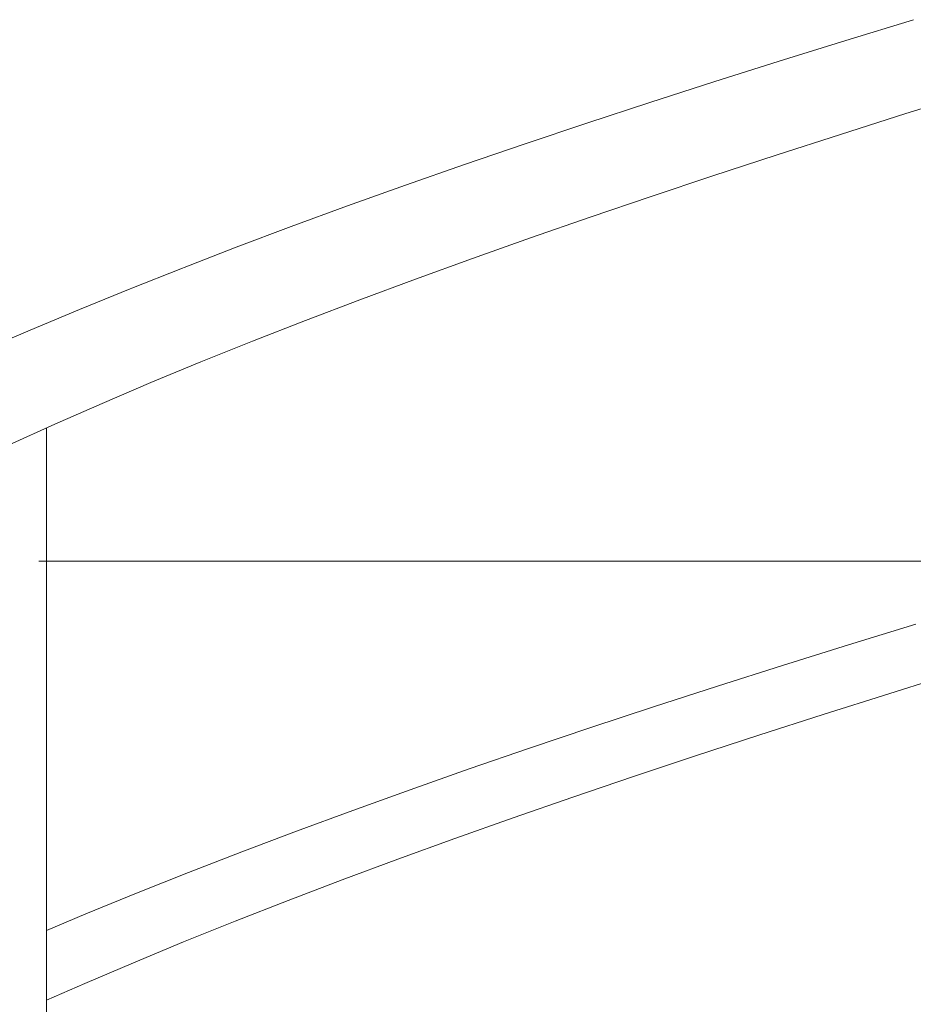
# Model space of a CAD drawing. Header units: centimetres. Extents: x 13236 to 130629, y -361 to 3059.
# Tile 52 of 71: x 76896 to 76932, y 789 to 828. Entities that reach past the tile are written whole.
import ezdxf

# ---------------------------------------------------------------- set-up
doc = ezdxf.new("R2010")
doc.units = ezdxf.units.CM
doc.header["$MEASUREMENT"] = 0
doc.linetypes.add('Wipeout_Contour', pattern=[100, 0, -100])
doc.layers.add('0_Nr_pióra__103', color=7, linetype='Continuous', lineweight=5)
doc.layers.add('inw_schody zewnętrzne_Nr_pióra__103', color=7, linetype='Continuous', lineweight=5)

msp = doc.modelspace()

# ---------------------------------------------------------------- linework, layer by layer
at = {"layer": '0_Nr_pióra__103', "linetype": 'Continuous'}
for p, q in [((76903.019, 791.164), (76905.068, 791.987)), ((76901.028, 790.341), (76903.019, 791.164)), ((76899.095, 789.519), (76901.028, 790.341)), ((76897.56, 788.845), (76899.095, 789.519))]:
    msp.add_line(p, q, dxfattribs=at)
at = {"layer": 'inw_schody zewnętrzne_Nr_pióra__103', "linetype": 'Continuous'}
for p, q in [((76910.705, 806.309), (76897.267, 806.309)), ((76924.622, 806.309), (76910.705, 806.309)), ((76936.422, 806.309), (76924.622, 806.309))]:
    msp.add_line(p, q, dxfattribs=at)

# ---------------------------------------------------------------- wipeouts: each hides what was drawn before it
at = {"linetype": 'Wipeout_Contour', "ltscale": 230704.31927}
msp.add_wipeout([(76895.011, 814.667), (76899.365, 815.489), (76896.912, 815.489)], dxfattribs=at)
at = {"linetype": 'Wipeout_Contour', "ltscale": 230702.874407}
msp.add_wipeout([(76895.697, 813.844), (76896.086, 810.932), (76897.903, 811.755)], dxfattribs=at)
at = {"linetype": 'Wipeout_Contour', "ltscale": 230714.899918}
msp.add_wipeout([(76902.726, 793.105), (76899.133, 792.283), (76900.743, 792.283)], dxfattribs=at)

# ---------------------------------------------------------------- next in the draw order: linework, layer by layer
at = {"layer": '0_Nr_pióra__103', "linetype": 'Continuous'}
for p, q in [((76896.086, 810.932), (76897.903, 811.755)), ((76897.56, 758.006), (76897.56, 811.599))]:
    msp.add_line(p, q, dxfattribs=at)

# ---------------------------------------------------------------- next in the draw order: wipeouts: each hides what was drawn before it
at = {"linetype": 'Wipeout_Contour', "ltscale": 230710.479063}
msp.add_wipeout([(76901.288, 816.312), (76896.912, 815.489), (76899.365, 815.489)], dxfattribs=at)
at = {"linetype": 'Wipeout_Contour', "ltscale": 230715.206631}
msp.add_wipeout([(76901.142, 793.105), (76899.133, 792.283), (76902.726, 793.105)], dxfattribs=at)

# ---------------------------------------------------------------- next in the draw order: linework, layer by layer
at = {"layer": '0_Nr_pióra__103', "linetype": 'Continuous'}
msp.add_line((76897.56, 791.62), (76899.133, 792.283), dxfattribs=at)

# ---------------------------------------------------------------- next in the draw order: wipeouts: each hides what was drawn before it
at = {"linetype": 'Wipeout_Contour', "ltscale": 230710.118304}
msp.add_wipeout([(76898.873, 816.312), (76896.912, 815.489), (76901.288, 816.312)], dxfattribs=at)
at = {"linetype": 'Wipeout_Contour', "ltscale": 230720.968418}
msp.add_wipeout([(76901.142, 793.105), (76902.726, 793.105), (76904.766, 793.928)], dxfattribs=at)

# ---------------------------------------------------------------- next in the draw order: linework, layer by layer
at = {"layer": '0_Nr_pióra__103', "linetype": 'Continuous'}
msp.add_line((76895.011, 814.667), (76896.912, 815.489), dxfattribs=at)

# ---------------------------------------------------------------- next in the draw order: wipeouts: each hides what was drawn before it
at = {"linetype": 'Wipeout_Contour', "ltscale": 230714.100454}
msp.add_wipeout([(76899.365, 815.489), (76899.78, 812.577), (76901.716, 813.4)], dxfattribs=at)
at = {"linetype": 'Wipeout_Contour', "ltscale": 230721.337084}
msp.add_wipeout([(76901.142, 793.105), (76904.766, 793.928), (76903.209, 793.928)], dxfattribs=at)

# ---------------------------------------------------------------- next in the draw order: linework, layer by layer
at = {"layer": '0_Nr_pióra__103', "linetype": 'Continuous'}
for p, q in [((76897.903, 811.755), (76899.78, 812.577)), ((76899.133, 792.283), (76901.142, 793.105))]:
    msp.add_line(p, q, dxfattribs=at)

# ---------------------------------------------------------------- next in the draw order: wipeouts: each hides what was drawn before it
at = {"linetype": 'Wipeout_Contour', "ltscale": 230715.010868}
msp.add_wipeout([(76899.365, 815.489), (76901.716, 813.4), (76901.288, 816.312)], dxfattribs=at)
at = {"linetype": 'Wipeout_Contour', "ltscale": 230727.208073}
msp.add_wipeout([(76903.209, 793.928), (76904.766, 793.928), (76906.862, 794.751)], dxfattribs=at)

# ---------------------------------------------------------------- next in the draw order: wipeouts: each hides what was drawn before it
at = {"linetype": 'Wipeout_Contour', "ltscale": 230716.380367}
msp.add_wipeout([(76903.268, 817.135), (76898.873, 816.312), (76901.288, 816.312)], dxfattribs=at)
at = {"linetype": 'Wipeout_Contour', "ltscale": 230727.638826}
msp.add_wipeout([(76903.209, 793.928), (76906.862, 794.751), (76905.333, 794.751)], dxfattribs=at)

# ---------------------------------------------------------------- next in the draw order: linework, layer by layer
at = {"layer": '0_Nr_pióra__103', "linetype": 'Continuous'}
msp.add_line((76901.142, 793.105), (76903.209, 793.928), dxfattribs=at)

# ---------------------------------------------------------------- next in the draw order: wipeouts: each hides what was drawn before it
at = {"linetype": 'Wipeout_Contour', "ltscale": 230716.094298}
msp.add_wipeout([(76900.893, 817.135), (76898.873, 816.312), (76903.268, 817.135)], dxfattribs=at)
at = {"linetype": 'Wipeout_Contour', "ltscale": 230730.720252}
msp.add_wipeout([(76904.766, 793.928), (76907.172, 792.809), (76906.862, 794.751)], dxfattribs=at)

# ---------------------------------------------------------------- next in the draw order: linework, layer by layer
at = {"layer": '0_Nr_pióra__103', "linetype": 'Continuous'}
msp.add_line((76896.912, 815.489), (76898.873, 816.312), dxfattribs=at)

# ---------------------------------------------------------------- next in the draw order: wipeouts: each hides what was drawn before it
at = {"linetype": 'Wipeout_Contour', "ltscale": 230719.977413}
msp.add_wipeout([(76903.709, 814.223), (76901.288, 816.312), (76901.716, 813.4)], dxfattribs=at)
at = {"linetype": 'Wipeout_Contour', "ltscale": 230733.615937}
msp.add_wipeout([(76905.333, 794.751), (76906.862, 794.751), (76909.014, 795.573)], dxfattribs=at)

# ---------------------------------------------------------------- next in the draw order: linework, layer by layer
at = {"layer": '0_Nr_pióra__103', "linetype": 'Continuous'}
msp.add_line((76899.78, 812.577), (76901.716, 813.4), dxfattribs=at)

# ---------------------------------------------------------------- next in the draw order: wipeouts: each hides what was drawn before it
at = {"linetype": 'Wipeout_Contour', "ltscale": 230720.932998}
msp.add_wipeout([(76903.268, 817.135), (76901.288, 816.312), (76903.709, 814.223)], dxfattribs=at)
at = {"linetype": 'Wipeout_Contour', "ltscale": 230734.108845}
msp.add_wipeout([(76905.333, 794.751), (76909.014, 795.573), (76907.513, 795.573)], dxfattribs=at)

# ---------------------------------------------------------------- next in the draw order: linework, layer by layer
at = {"layer": '0_Nr_pióra__103', "linetype": 'Continuous'}
msp.add_line((76903.209, 793.928), (76905.333, 794.751), dxfattribs=at)

# ---------------------------------------------------------------- next in the draw order: wipeouts: each hides what was drawn before it
at = {"linetype": 'Wipeout_Contour', "ltscale": 230722.455398}
msp.add_wipeout([(76900.893, 817.135), (76903.268, 817.135), (76905.306, 817.957)], dxfattribs=at)
at = {"linetype": 'Wipeout_Contour', "ltscale": 230736.026735}
msp.add_wipeout([(76906.862, 794.751), (76907.172, 792.809), (76909.331, 793.632)], dxfattribs=at)

# ---------------------------------------------------------------- next in the draw order: linework, layer by layer
at = {"layer": '0_Nr_pióra__103', "linetype": 'Continuous'}
msp.add_line((76905.068, 791.987), (76907.172, 792.809), dxfattribs=at)

# ---------------------------------------------------------------- next in the draw order: wipeouts: each hides what was drawn before it
at = {"linetype": 'Wipeout_Contour', "ltscale": 230722.244396}
msp.add_wipeout([(76900.893, 817.135), (76905.306, 817.957), (76902.971, 817.957)], dxfattribs=at)
at = {"linetype": 'Wipeout_Contour', "ltscale": 230737.152671}
msp.add_wipeout([(76906.862, 794.751), (76909.331, 793.632), (76909.014, 795.573)], dxfattribs=at)

# ---------------------------------------------------------------- next in the draw order: linework, layer by layer
at = {"layer": '0_Nr_pióra__103', "linetype": 'Continuous'}
msp.add_line((76898.873, 816.312), (76900.893, 817.135), dxfattribs=at)

# ---------------------------------------------------------------- next in the draw order: wipeouts: each hides what was drawn before it
at = {"linetype": 'Wipeout_Contour', "ltscale": 230726.026632}
msp.add_wipeout([(76903.268, 817.135), (76903.709, 814.223), (76905.759, 815.045)], dxfattribs=at)
at = {"linetype": 'Wipeout_Contour', "ltscale": 230740.188984}
msp.add_wipeout([(76907.513, 795.573), (76909.014, 795.573), (76911.219, 796.396)], dxfattribs=at)

# ---------------------------------------------------------------- next in the draw order: linework, layer by layer
at = {"layer": '0_Nr_pióra__103', "linetype": 'Continuous'}
msp.add_line((76901.716, 813.4), (76903.709, 814.223), dxfattribs=at)

# ---------------------------------------------------------------- next in the draw order: wipeouts: each hides what was drawn before it
at = {"linetype": 'Wipeout_Contour', "ltscale": 230727.026645}
msp.add_wipeout([(76903.268, 817.135), (76905.759, 815.045), (76905.306, 817.957)], dxfattribs=at)
at = {"linetype": 'Wipeout_Contour', "ltscale": 230740.744044}
msp.add_wipeout([(76907.513, 795.573), (76911.219, 796.396), (76909.748, 796.396)], dxfattribs=at)

# ---------------------------------------------------------------- next in the draw order: linework, layer by layer
at = {"layer": '0_Nr_pióra__103', "linetype": 'Continuous'}
msp.add_line((76905.333, 794.751), (76907.513, 795.573), dxfattribs=at)

# ---------------------------------------------------------------- next in the draw order: wipeouts: each hides what was drawn before it
at = {"linetype": 'Wipeout_Contour', "ltscale": 230728.701285}
msp.add_wipeout([(76902.971, 817.957), (76905.306, 817.957), (76907.399, 818.78)], dxfattribs=at)
at = {"linetype": 'Wipeout_Contour', "ltscale": 230742.576331}
msp.add_wipeout([(76909.014, 795.573), (76909.331, 793.632), (76911.545, 794.454)], dxfattribs=at)

# ---------------------------------------------------------------- next in the draw order: linework, layer by layer
at = {"layer": '0_Nr_pióra__103', "linetype": 'Continuous'}
msp.add_line((76907.172, 792.809), (76909.331, 793.632), dxfattribs=at)

# ---------------------------------------------------------------- next in the draw order: wipeouts: each hides what was drawn before it
at = {"linetype": 'Wipeout_Contour', "ltscale": 230728.565659}
msp.add_wipeout([(76902.971, 817.957), (76907.399, 818.78), (76905.106, 818.78)], dxfattribs=at)
at = {"linetype": 'Wipeout_Contour', "ltscale": 230743.748522}
msp.add_wipeout([(76909.014, 795.573), (76911.545, 794.454), (76911.219, 796.396)], dxfattribs=at)

# ---------------------------------------------------------------- next in the draw order: linework, layer by layer
at = {"layer": '0_Nr_pióra__103', "linetype": 'Continuous'}
msp.add_line((76900.893, 817.135), (76902.971, 817.957), dxfattribs=at)

# ---------------------------------------------------------------- next in the draw order: wipeouts: each hides what was drawn before it
at = {"linetype": 'Wipeout_Contour', "ltscale": 230732.245237}
msp.add_wipeout([(76905.306, 817.957), (76905.759, 815.045), (76907.864, 815.868)], dxfattribs=at)
at = {"linetype": 'Wipeout_Contour', "ltscale": 230746.924107}
msp.add_wipeout([(76909.748, 796.396), (76911.219, 796.396), (76913.478, 797.218)], dxfattribs=at)

# ---------------------------------------------------------------- next in the draw order: linework, layer by layer
at = {"layer": '0_Nr_pióra__103', "linetype": 'Continuous'}
msp.add_line((76903.709, 814.223), (76905.759, 815.045), dxfattribs=at)

# ---------------------------------------------------------------- next in the draw order: wipeouts: each hides what was drawn before it
at = {"linetype": 'Wipeout_Contour', "ltscale": 230733.288913}
msp.add_wipeout([(76905.306, 817.957), (76907.864, 815.868), (76907.399, 818.78)], dxfattribs=at)
at = {"linetype": 'Wipeout_Contour', "ltscale": 230747.541252}
msp.add_wipeout([(76909.748, 796.396), (76913.478, 797.218), (76912.037, 797.218)], dxfattribs=at)

# ---------------------------------------------------------------- next in the draw order: linework, layer by layer
at = {"layer": '0_Nr_pióra__103', "linetype": 'Continuous'}
msp.add_line((76907.513, 795.573), (76909.748, 796.396), dxfattribs=at)

# ---------------------------------------------------------------- next in the draw order: wipeouts: each hides what was drawn before it
at = {"linetype": 'Wipeout_Contour', "ltscale": 230735.115076}
msp.add_wipeout([(76905.106, 818.78), (76907.399, 818.78), (76909.548, 819.603)], dxfattribs=at)
at = {"linetype": 'Wipeout_Contour', "ltscale": 230749.287124}
msp.add_wipeout([(76911.219, 796.396), (76911.545, 794.454), (76913.811, 795.277)], dxfattribs=at)

# ---------------------------------------------------------------- next in the draw order: linework, layer by layer
at = {"layer": '0_Nr_pióra__103', "linetype": 'Continuous'}
msp.add_line((76909.331, 793.632), (76911.545, 794.454), dxfattribs=at)

# ---------------------------------------------------------------- next in the draw order: wipeouts: each hides what was drawn before it
at = {"linetype": 'Wipeout_Contour', "ltscale": 230735.055065}
msp.add_wipeout([(76905.106, 818.78), (76909.548, 819.603), (76907.297, 819.603)], dxfattribs=at)
at = {"linetype": 'Wipeout_Contour', "ltscale": 230750.50467}
msp.add_wipeout([(76911.219, 796.396), (76913.811, 795.277), (76913.478, 797.218)], dxfattribs=at)

# ---------------------------------------------------------------- next in the draw order: linework, layer by layer
at = {"layer": '0_Nr_pióra__103', "linetype": 'Continuous'}
msp.add_line((76902.971, 817.957), (76905.106, 818.78), dxfattribs=at)

# ---------------------------------------------------------------- next in the draw order: wipeouts: each hides what was drawn before it
at = {"linetype": 'Wipeout_Contour', "ltscale": 230738.630273}
msp.add_wipeout([(76907.399, 818.78), (76907.864, 815.868), (76910.024, 816.69)], dxfattribs=at)
at = {"linetype": 'Wipeout_Contour', "ltscale": 230753.818124}
msp.add_wipeout([(76912.037, 797.218), (76913.478, 797.218), (76915.789, 798.041)], dxfattribs=at)

# ---------------------------------------------------------------- next in the draw order: linework, layer by layer
at = {"layer": '0_Nr_pióra__103', "linetype": 'Continuous'}
msp.add_line((76905.759, 815.045), (76907.864, 815.868), dxfattribs=at)

# ---------------------------------------------------------------- next in the draw order: wipeouts: each hides what was drawn before it
at = {"linetype": 'Wipeout_Contour', "ltscale": 230739.716827}
msp.add_wipeout([(76907.399, 818.78), (76910.024, 816.69), (76909.548, 819.603)], dxfattribs=at)
at = {"linetype": 'Wipeout_Contour', "ltscale": 230754.497221}
msp.add_wipeout([(76912.037, 797.218), (76915.789, 798.041), (76914.378, 798.041)], dxfattribs=at)

# ---------------------------------------------------------------- next in the draw order: linework, layer by layer
at = {"layer": '0_Nr_pióra__103', "linetype": 'Continuous'}
msp.add_line((76909.748, 796.396), (76912.037, 797.218), dxfattribs=at)

# ---------------------------------------------------------------- next in the draw order: wipeouts: each hides what was drawn before it
at = {"linetype": 'Wipeout_Contour', "ltscale": 230741.69374}
msp.add_wipeout([(76907.297, 819.603), (76909.548, 819.603), (76911.75, 820.425)], dxfattribs=at)
at = {"linetype": 'Wipeout_Contour', "ltscale": 230756.155925}
msp.add_wipeout([(76916.13, 796.1), (76913.478, 797.218), (76913.811, 795.277)], dxfattribs=at)

# ---------------------------------------------------------------- next in the draw order: linework, layer by layer
at = {"layer": '0_Nr_pióra__103', "linetype": 'Continuous'}
msp.add_line((76911.545, 794.454), (76913.811, 795.277), dxfattribs=at)

# ---------------------------------------------------------------- next in the draw order: wipeouts: each hides what was drawn before it
at = {"linetype": 'Wipeout_Contour', "ltscale": 230741.709515}
msp.add_wipeout([(76907.297, 819.603), (76911.75, 820.425), (76909.543, 820.425)], dxfattribs=at)
at = {"linetype": 'Wipeout_Contour', "ltscale": 230757.417902}
msp.add_wipeout([(76915.789, 798.041), (76913.478, 797.218), (76916.13, 796.1)], dxfattribs=at)

# ---------------------------------------------------------------- next in the draw order: linework, layer by layer
at = {"layer": '0_Nr_pióra__103', "linetype": 'Continuous'}
msp.add_line((76905.106, 818.78), (76907.297, 819.603), dxfattribs=at)

# ---------------------------------------------------------------- next in the draw order: wipeouts: each hides what was drawn before it
at = {"linetype": 'Wipeout_Contour', "ltscale": 230745.178704}
msp.add_wipeout([(76909.548, 819.603), (76910.024, 816.69), (76912.238, 817.513)], dxfattribs=at)
at = {"linetype": 'Wipeout_Contour', "ltscale": 230760.867771}
msp.add_wipeout([(76914.378, 798.041), (76915.789, 798.041), (76918.151, 798.864)], dxfattribs=at)

# ---------------------------------------------------------------- next in the draw order: linework, layer by layer
at = {"layer": '0_Nr_pióra__103', "linetype": 'Continuous'}
msp.add_line((76907.864, 815.868), (76910.024, 816.69), dxfattribs=at)

# ---------------------------------------------------------------- next in the draw order: wipeouts: each hides what was drawn before it
at = {"linetype": 'Wipeout_Contour', "ltscale": 230746.307331}
msp.add_wipeout([(76909.548, 819.603), (76912.238, 817.513), (76911.75, 820.425)], dxfattribs=at)
at = {"linetype": 'Wipeout_Contour', "ltscale": 230761.608624}
msp.add_wipeout([(76916.772, 798.864), (76914.378, 798.041), (76918.151, 798.864)], dxfattribs=at)

# ---------------------------------------------------------------- next in the draw order: linework, layer by layer
at = {"layer": '0_Nr_pióra__103', "linetype": 'Continuous'}
msp.add_line((76912.037, 797.218), (76914.378, 798.041), dxfattribs=at)

# ---------------------------------------------------------------- next in the draw order: wipeouts: each hides what was drawn before it
at = {"linetype": 'Wipeout_Contour', "ltscale": 230748.434167}
msp.add_wipeout([(76909.543, 820.425), (76911.75, 820.425), (76914.005, 821.248)], dxfattribs=at)
at = {"linetype": 'Wipeout_Contour', "ltscale": 230763.179467}
msp.add_wipeout([(76918.499, 796.922), (76915.789, 798.041), (76916.13, 796.1)], dxfattribs=at)

# ---------------------------------------------------------------- next in the draw order: linework, layer by layer
at = {"layer": '0_Nr_pióra__103', "linetype": 'Continuous'}
msp.add_line((76913.811, 795.277), (76916.13, 796.1), dxfattribs=at)

# ---------------------------------------------------------------- next in the draw order: wipeouts: each hides what was drawn before it
at = {"linetype": 'Wipeout_Contour', "ltscale": 230748.525828}
msp.add_wipeout([(76909.543, 820.425), (76914.005, 821.248), (76911.843, 821.248)], dxfattribs=at)
at = {"linetype": 'Wipeout_Contour', "ltscale": 230764.484933}
msp.add_wipeout([(76918.151, 798.864), (76915.789, 798.041), (76918.499, 796.922)], dxfattribs=at)

# ---------------------------------------------------------------- next in the draw order: linework, layer by layer
at = {"layer": '0_Nr_pióra__103', "linetype": 'Continuous'}
msp.add_line((76907.297, 819.603), (76909.543, 820.425), dxfattribs=at)

# ---------------------------------------------------------------- next in the draw order: wipeouts: each hides what was drawn before it
at = {"linetype": 'Wipeout_Contour', "ltscale": 230751.887418}
msp.add_wipeout([(76911.75, 820.425), (76912.238, 817.513), (76914.505, 818.336)], dxfattribs=at)
at = {"linetype": 'Wipeout_Contour', "ltscale": 230768.069717}
msp.add_wipeout([(76916.772, 798.864), (76918.151, 798.864), (76920.563, 799.686)], dxfattribs=at)

# ---------------------------------------------------------------- next in the draw order: linework, layer by layer
at = {"layer": '0_Nr_pióra__103', "linetype": 'Continuous'}
msp.add_line((76910.024, 816.69), (76912.238, 817.513), dxfattribs=at)

# ---------------------------------------------------------------- next in the draw order: wipeouts: each hides what was drawn before it
at = {"linetype": 'Wipeout_Contour', "ltscale": 230753.057293}
msp.add_wipeout([(76911.75, 820.425), (76914.505, 818.336), (76914.005, 821.248)], dxfattribs=at)
at = {"linetype": 'Wipeout_Contour', "ltscale": 230768.872069}
msp.add_wipeout([(76916.772, 798.864), (76920.563, 799.686), (76919.215, 799.686)], dxfattribs=at)

# ---------------------------------------------------------------- next in the draw order: linework, layer by layer
at = {"layer": '0_Nr_pióra__103', "linetype": 'Continuous'}
msp.add_line((76914.378, 798.041), (76916.772, 798.864), dxfattribs=at)

# ---------------------------------------------------------------- next in the draw order: wipeouts: each hides what was drawn before it
at = {"linetype": 'Wipeout_Contour', "ltscale": 230755.333168}
msp.add_wipeout([(76916.312, 822.07), (76911.843, 821.248), (76914.005, 821.248)], dxfattribs=at)
at = {"linetype": 'Wipeout_Contour', "ltscale": 230770.354412}
msp.add_wipeout([(76918.151, 798.864), (76918.499, 796.922), (76920.918, 797.745)], dxfattribs=at)

# ---------------------------------------------------------------- next in the draw order: linework, layer by layer
at = {"layer": '0_Nr_pióra__103', "linetype": 'Continuous'}
msp.add_line((76916.13, 796.1), (76918.499, 796.922), dxfattribs=at)

# ---------------------------------------------------------------- next in the draw order: wipeouts: each hides what was drawn before it
at = {"linetype": 'Wipeout_Contour', "ltscale": 230755.500751}
msp.add_wipeout([(76911.843, 821.248), (76916.312, 822.07), (76914.196, 822.07)], dxfattribs=at)
at = {"linetype": 'Wipeout_Contour', "ltscale": 230771.702402}
msp.add_wipeout([(76918.151, 798.864), (76920.918, 797.745), (76920.563, 799.686)], dxfattribs=at)

# ---------------------------------------------------------------- next in the draw order: linework, layer by layer
at = {"layer": '0_Nr_pióra__103', "linetype": 'Continuous'}
msp.add_line((76909.543, 820.425), (76911.843, 821.248), dxfattribs=at)

# ---------------------------------------------------------------- next in the draw order: wipeouts: each hides what was drawn before it
at = {"linetype": 'Wipeout_Contour', "ltscale": 230758.753225}
msp.add_wipeout([(76916.823, 819.158), (76914.005, 821.248), (76914.505, 818.336)], dxfattribs=at)
at = {"linetype": 'Wipeout_Contour', "ltscale": 230775.420552}
msp.add_wipeout([(76919.215, 799.686), (76920.563, 799.686), (76923.023, 800.509)], dxfattribs=at)

# ---------------------------------------------------------------- next in the draw order: linework, layer by layer
at = {"layer": '0_Nr_pióra__103', "linetype": 'Continuous'}
msp.add_line((76912.238, 817.513), (76914.505, 818.336), dxfattribs=at)

# ---------------------------------------------------------------- next in the draw order: wipeouts: each hides what was drawn before it
at = {"linetype": 'Wipeout_Contour', "ltscale": 230759.963504}
msp.add_wipeout([(76916.312, 822.07), (76914.005, 821.248), (76916.823, 819.158)], dxfattribs=at)
at = {"linetype": 'Wipeout_Contour', "ltscale": 230776.284081}
msp.add_wipeout([(76919.215, 799.686), (76923.023, 800.509), (76921.708, 800.509)], dxfattribs=at)

# ---------------------------------------------------------------- next in the draw order: linework, layer by layer
at = {"layer": '0_Nr_pióra__103', "linetype": 'Continuous'}
msp.add_line((76916.772, 798.864), (76919.215, 799.686), dxfattribs=at)

# ---------------------------------------------------------------- next in the draw order: wipeouts: each hides what was drawn before it
at = {"linetype": 'Wipeout_Contour', "ltscale": 230762.387481}
msp.add_wipeout([(76918.67, 822.893), (76914.196, 822.07), (76916.312, 822.07)], dxfattribs=at)
at = {"linetype": 'Wipeout_Contour', "ltscale": 230777.677347}
msp.add_wipeout([(76920.563, 799.686), (76920.918, 797.745), (76923.385, 798.568)], dxfattribs=at)

# ---------------------------------------------------------------- next in the draw order: linework, layer by layer
at = {"layer": '0_Nr_pióra__103', "linetype": 'Continuous'}
msp.add_line((76918.499, 796.922), (76920.918, 797.745), dxfattribs=at)

# ---------------------------------------------------------------- next in the draw order: wipeouts: each hides what was drawn before it
at = {"linetype": 'Wipeout_Contour', "ltscale": 230762.630949}
msp.add_wipeout([(76916.601, 822.893), (76914.196, 822.07), (76918.67, 822.893)], dxfattribs=at)
at = {"linetype": 'Wipeout_Contour', "ltscale": 230779.066877}
msp.add_wipeout([(76920.563, 799.686), (76923.385, 798.568), (76923.023, 800.509)], dxfattribs=at)

# ---------------------------------------------------------------- next in the draw order: linework, layer by layer
at = {"layer": '0_Nr_pióra__103', "linetype": 'Continuous'}
msp.add_line((76911.843, 821.248), (76914.196, 822.07), dxfattribs=at)

# ---------------------------------------------------------------- next in the draw order: wipeouts: each hides what was drawn before it
at = {"linetype": 'Wipeout_Contour', "ltscale": 230765.772865}
msp.add_wipeout([(76919.192, 819.981), (76916.312, 822.07), (76916.823, 819.158)], dxfattribs=at)
at = {"linetype": 'Wipeout_Contour', "ltscale": 230782.916796}
msp.add_wipeout([(76921.708, 800.509), (76923.023, 800.509), (76925.531, 801.332)], dxfattribs=at)

# ---------------------------------------------------------------- next in the draw order: linework, layer by layer
at = {"layer": '0_Nr_pióra__103', "linetype": 'Continuous'}
msp.add_line((76914.505, 818.336), (76916.823, 819.158), dxfattribs=at)

# ---------------------------------------------------------------- next in the draw order: wipeouts: each hides what was drawn before it
at = {"linetype": 'Wipeout_Contour', "ltscale": 230767.022683}
msp.add_wipeout([(76918.67, 822.893), (76916.312, 822.07), (76919.192, 819.981)], dxfattribs=at)
at = {"linetype": 'Wipeout_Contour', "ltscale": 230783.841121}
msp.add_wipeout([(76921.708, 800.509), (76925.531, 801.332), (76924.249, 801.332)], dxfattribs=at)

# ---------------------------------------------------------------- next in the draw order: linework, layer by layer
at = {"layer": '0_Nr_pióra__103', "linetype": 'Continuous'}
msp.add_line((76919.215, 799.686), (76921.708, 800.509), dxfattribs=at)

# ---------------------------------------------------------------- next in the draw order: wipeouts: each hides what was drawn before it
at = {"linetype": 'Wipeout_Contour', "ltscale": 230769.593767}
msp.add_wipeout([(76916.601, 822.893), (76918.67, 822.893), (76921.077, 823.716)], dxfattribs=at)
at = {"linetype": 'Wipeout_Contour', "ltscale": 230785.144791}
msp.add_wipeout([(76923.023, 800.509), (76923.385, 798.568), (76925.9, 799.39)], dxfattribs=at)

# ---------------------------------------------------------------- next in the draw order: linework, layer by layer
at = {"layer": '0_Nr_pióra__103', "linetype": 'Continuous'}
msp.add_line((76920.918, 797.745), (76923.385, 798.568), dxfattribs=at)

# ---------------------------------------------------------------- next in the draw order: wipeouts: each hides what was drawn before it
at = {"linetype": 'Wipeout_Contour', "ltscale": 230769.913019}
msp.add_wipeout([(76916.601, 822.893), (76921.077, 823.716), (76919.056, 823.716)], dxfattribs=at)
at = {"linetype": 'Wipeout_Contour', "ltscale": 230786.574856}
msp.add_wipeout([(76923.023, 800.509), (76925.9, 799.39), (76925.531, 801.332)], dxfattribs=at)

# ---------------------------------------------------------------- next in the draw order: linework, layer by layer
at = {"layer": '0_Nr_pióra__103', "linetype": 'Continuous'}
msp.add_line((76914.196, 822.07), (76916.601, 822.893), dxfattribs=at)

# ---------------------------------------------------------------- next in the draw order: wipeouts: each hides what was drawn before it
at = {"linetype": 'Wipeout_Contour', "ltscale": 230772.942995}
msp.add_wipeout([(76918.67, 822.893), (76919.192, 819.981), (76921.61, 820.804)], dxfattribs=at)
at = {"linetype": 'Wipeout_Contour', "ltscale": 230790.554899}
msp.add_wipeout([(76924.249, 801.332), (76925.531, 801.332), (76928.085, 802.154)], dxfattribs=at)

# ---------------------------------------------------------------- next in the draw order: linework, layer by layer
at = {"layer": '0_Nr_pióra__103', "linetype": 'Continuous'}
msp.add_line((76916.823, 819.158), (76919.192, 819.981), dxfattribs=at)

# ---------------------------------------------------------------- next in the draw order: wipeouts: each hides what was drawn before it
at = {"linetype": 'Wipeout_Contour', "ltscale": 230774.23147}
msp.add_wipeout([(76918.67, 822.893), (76921.61, 820.804), (76921.077, 823.716)], dxfattribs=at)
at = {"linetype": 'Wipeout_Contour', "ltscale": 230791.539582}
msp.add_wipeout([(76926.837, 802.154), (76924.249, 801.332), (76928.085, 802.154)], dxfattribs=at)

# ---------------------------------------------------------------- next in the draw order: linework, layer by layer
at = {"layer": '0_Nr_pióra__103', "linetype": 'Continuous'}
msp.add_line((76921.708, 800.509), (76924.249, 801.332), dxfattribs=at)

# ---------------------------------------------------------------- next in the draw order: wipeouts: each hides what was drawn before it
at = {"linetype": 'Wipeout_Contour', "ltscale": 230776.948616}
msp.add_wipeout([(76919.056, 823.716), (76921.077, 823.716), (76923.533, 824.538)], dxfattribs=at)
at = {"linetype": 'Wipeout_Contour', "ltscale": 230792.753193}
msp.add_wipeout([(76925.531, 801.332), (76925.9, 799.39), (76928.461, 800.213)], dxfattribs=at)

# ---------------------------------------------------------------- next in the draw order: linework, layer by layer
at = {"layer": '0_Nr_pióra__103', "linetype": 'Continuous'}
msp.add_line((76923.385, 798.568), (76925.9, 799.39), dxfattribs=at)

# ---------------------------------------------------------------- next in the draw order: wipeouts: each hides what was drawn before it
at = {"linetype": 'Wipeout_Contour', "ltscale": 230777.343482}
msp.add_wipeout([(76919.056, 823.716), (76923.533, 824.538), (76921.56, 824.538)], dxfattribs=at)
at = {"linetype": 'Wipeout_Contour', "ltscale": 230794.222769}
msp.add_wipeout([(76925.531, 801.332), (76928.461, 800.213), (76928.085, 802.154)], dxfattribs=at)

# ---------------------------------------------------------------- next in the draw order: linework, layer by layer
at = {"layer": '0_Nr_pióra__103', "linetype": 'Continuous'}
msp.add_line((76916.601, 822.893), (76919.056, 823.716), dxfattribs=at)

# ---------------------------------------------------------------- next in the draw order: wipeouts: each hides what was drawn before it
at = {"linetype": 'Wipeout_Contour', "ltscale": 230780.260209}
msp.add_wipeout([(76921.077, 823.716), (76921.61, 820.804), (76924.076, 821.626)], dxfattribs=at)
at = {"linetype": 'Wipeout_Contour', "ltscale": 230798.331244}
msp.add_wipeout([(76930.684, 802.977), (76926.837, 802.154), (76928.085, 802.154)], dxfattribs=at)

# ---------------------------------------------------------------- next in the draw order: linework, layer by layer
at = {"layer": '0_Nr_pióra__103', "linetype": 'Continuous'}
msp.add_line((76919.192, 819.981), (76921.61, 820.804), dxfattribs=at)

# ---------------------------------------------------------------- next in the draw order: wipeouts: each hides what was drawn before it
at = {"linetype": 'Wipeout_Contour', "ltscale": 230781.586441}
msp.add_wipeout([(76921.077, 823.716), (76924.076, 821.626), (76923.533, 824.538)], dxfattribs=at)
at = {"linetype": 'Wipeout_Contour', "ltscale": 230799.375787}
msp.add_wipeout([(76926.837, 802.154), (76930.684, 802.977), (76929.471, 802.977)], dxfattribs=at)

# ---------------------------------------------------------------- next in the draw order: linework, layer by layer
at = {"layer": '0_Nr_pióra__103', "linetype": 'Continuous'}
msp.add_line((76924.249, 801.332), (76926.837, 802.154), dxfattribs=at)

# ---------------------------------------------------------------- next in the draw order: wipeouts: each hides what was drawn before it
at = {"linetype": 'Wipeout_Contour', "ltscale": 230784.448546}
msp.add_wipeout([(76921.56, 824.538), (76923.533, 824.538), (76926.036, 825.361)], dxfattribs=at)
at = {"linetype": 'Wipeout_Contour', "ltscale": 230800.498934}
msp.add_wipeout([(76931.066, 801.035), (76928.085, 802.154), (76928.461, 800.213)], dxfattribs=at)

# ---------------------------------------------------------------- next in the draw order: linework, layer by layer
at = {"layer": '0_Nr_pióra__103', "linetype": 'Continuous'}
msp.add_line((76925.9, 799.39), (76928.461, 800.213), dxfattribs=at)

# ---------------------------------------------------------------- next in the draw order: wipeouts: each hides what was drawn before it
at = {"linetype": 'Wipeout_Contour', "ltscale": 230784.918791}
msp.add_wipeout([(76921.56, 824.538), (76926.036, 825.361), (76924.113, 825.361)], dxfattribs=at)
at = {"linetype": 'Wipeout_Contour', "ltscale": 230802.006979}
msp.add_wipeout([(76930.684, 802.977), (76928.085, 802.154), (76931.066, 801.035)], dxfattribs=at)

# ---------------------------------------------------------------- next in the draw order: linework, layer by layer
at = {"layer": '0_Nr_pióra__103', "linetype": 'Continuous'}
msp.add_line((76919.056, 823.716), (76921.56, 824.538), dxfattribs=at)

# ---------------------------------------------------------------- next in the draw order: wipeouts: each hides what was drawn before it
at = {"linetype": 'Wipeout_Contour', "ltscale": 230787.721028}
msp.add_wipeout([(76923.533, 824.538), (76924.076, 821.626), (76926.589, 822.449)], dxfattribs=at)
at = {"linetype": 'Wipeout_Contour', "ltscale": 230806.242148}
msp.add_wipeout([(76929.471, 802.977), (76930.684, 802.977), (76933.327, 803.799)], dxfattribs=at)

# ---------------------------------------------------------------- next in the draw order: linework, layer by layer
at = {"layer": '0_Nr_pióra__103', "linetype": 'Continuous'}
msp.add_line((76921.61, 820.804), (76924.076, 821.626), dxfattribs=at)

# ---------------------------------------------------------------- next in the draw order: wipeouts: each hides what was drawn before it
at = {"linetype": 'Wipeout_Contour', "ltscale": 230789.084098}
msp.add_wipeout([(76923.533, 824.538), (76926.589, 822.449), (76926.036, 825.361)], dxfattribs=at)
at = {"linetype": 'Wipeout_Contour', "ltscale": 230807.345993}
msp.add_wipeout([(76932.149, 803.799), (76929.471, 802.977), (76933.327, 803.799)], dxfattribs=at)

# ---------------------------------------------------------------- next in the draw order: linework, layer by layer
at = {"layer": '0_Nr_pióra__103', "linetype": 'Continuous'}
msp.add_line((76926.837, 802.154), (76929.471, 802.977), dxfattribs=at)

# ---------------------------------------------------------------- next in the draw order: wipeouts: each hides what was drawn before it
at = {"linetype": 'Wipeout_Contour', "ltscale": 230792.090006}
msp.add_wipeout([(76924.113, 825.361), (76926.036, 825.361), (76928.585, 826.183)], dxfattribs=at)
at = {"linetype": 'Wipeout_Contour', "ltscale": 230808.37833}
msp.add_wipeout([(76933.715, 801.858), (76930.684, 802.977), (76931.066, 801.035)], dxfattribs=at)

# ---------------------------------------------------------------- next in the draw order: linework, layer by layer
at = {"layer": '0_Nr_pióra__103', "linetype": 'Continuous'}
msp.add_line((76928.461, 800.213), (76931.066, 801.035), dxfattribs=at)

# ---------------------------------------------------------------- next in the draw order: wipeouts: each hides what was drawn before it
at = {"linetype": 'Wipeout_Contour', "ltscale": 230792.635326}
msp.add_wipeout([(76924.113, 825.361), (76928.585, 826.183), (76926.713, 826.183)], dxfattribs=at)
at = {"linetype": 'Wipeout_Contour', "ltscale": 230809.923781}
msp.add_wipeout([(76933.327, 803.799), (76930.684, 802.977), (76933.715, 801.858)], dxfattribs=at)

# ---------------------------------------------------------------- next in the draw order: linework, layer by layer
at = {"layer": '0_Nr_pióra__103', "linetype": 'Continuous'}
for p, q in [((76921.56, 824.538), (76924.113, 825.361)), ((76929.471, 802.977), (76932.149, 803.799)), ((76931.066, 801.035), (76933.715, 801.858))]:
    msp.add_line(p, q, dxfattribs=at)

# ---------------------------------------------------------------- next in the draw order: wipeouts: each hides what was drawn before it
at = {"linetype": 'Wipeout_Contour', "ltscale": 230795.321903}
msp.add_wipeout([(76926.036, 825.361), (76926.589, 822.449), (76929.148, 823.271)], dxfattribs=at)

# ---------------------------------------------------------------- next in the draw order: linework, layer by layer
at = {"layer": '0_Nr_pióra__103', "linetype": 'Continuous'}
msp.add_line((76924.076, 821.626), (76926.589, 822.449), dxfattribs=at)

# ---------------------------------------------------------------- next in the draw order: wipeouts: each hides what was drawn before it
at = {"linetype": 'Wipeout_Contour', "ltscale": 230796.720875}
msp.add_wipeout([(76926.036, 825.361), (76929.148, 823.271), (76928.585, 826.183)], dxfattribs=at)

# ---------------------------------------------------------------- next in the draw order: wipeouts: each hides what was drawn before it
at = {"linetype": 'Wipeout_Contour', "ltscale": 230799.869379}
msp.add_wipeout([(76931.179, 827.006), (76926.713, 826.183), (76928.585, 826.183)], dxfattribs=at)

# ---------------------------------------------------------------- next in the draw order: wipeouts: each hides what was drawn before it
at = {"linetype": 'Wipeout_Contour', "ltscale": 230800.489404}
msp.add_wipeout([(76926.713, 826.183), (76931.179, 827.006), (76929.358, 827.006)], dxfattribs=at)

# ---------------------------------------------------------------- next in the draw order: linework, layer by layer
at = {"layer": '0_Nr_pióra__103', "linetype": 'Continuous'}
msp.add_line((76924.113, 825.361), (76926.713, 826.183), dxfattribs=at)

# ---------------------------------------------------------------- next in the draw order: wipeouts: each hides what was drawn before it
at = {"linetype": 'Wipeout_Contour', "ltscale": 230803.059221}
msp.add_wipeout([(76931.752, 824.094), (76928.585, 826.183), (76929.148, 823.271)], dxfattribs=at)

# ---------------------------------------------------------------- next in the draw order: linework, layer by layer
at = {"layer": '0_Nr_pióra__103', "linetype": 'Continuous'}
msp.add_line((76926.589, 822.449), (76929.148, 823.271), dxfattribs=at)

# ---------------------------------------------------------------- next in the draw order: wipeouts: each hides what was drawn before it
at = {"linetype": 'Wipeout_Contour', "ltscale": 230804.49314}
msp.add_wipeout([(76931.179, 827.006), (76928.585, 826.183), (76931.752, 824.094)], dxfattribs=at)

# ---------------------------------------------------------------- next in the draw order: wipeouts: each hides what was drawn before it
at = {"linetype": 'Wipeout_Contour', "ltscale": 230807.78298}
msp.add_wipeout([(76929.358, 827.006), (76931.179, 827.006), (76933.816, 827.829)], dxfattribs=at)

# ---------------------------------------------------------------- next in the draw order: wipeouts: each hides what was drawn before it
at = {"linetype": 'Wipeout_Contour', "ltscale": 230808.477273}
msp.add_wipeout([(76932.048, 827.829), (76929.358, 827.006), (76933.816, 827.829)], dxfattribs=at)

# ---------------------------------------------------------------- next in the draw order: linework, layer by layer
at = {"layer": '0_Nr_pióra__103', "linetype": 'Continuous'}
msp.add_line((76926.713, 826.183), (76929.358, 827.006), dxfattribs=at)

# ---------------------------------------------------------------- next in the draw order: wipeouts: each hides what was drawn before it
at = {"linetype": 'Wipeout_Contour', "ltscale": 230810.9293}
msp.add_wipeout([(76934.398, 824.917), (76931.179, 827.006), (76931.752, 824.094)], dxfattribs=at)

# ---------------------------------------------------------------- next in the draw order: linework, layer by layer
at = {"layer": '0_Nr_pióra__103', "linetype": 'Continuous'}
msp.add_line((76929.148, 823.271), (76931.752, 824.094), dxfattribs=at)

# ---------------------------------------------------------------- next in the draw order: wipeouts: each hides what was drawn before it
at = {"linetype": 'Wipeout_Contour', "ltscale": 230812.397199}
msp.add_wipeout([(76933.816, 827.829), (76931.179, 827.006), (76934.398, 824.917)], dxfattribs=at)

# ---------------------------------------------------------------- next in the draw order: linework, layer by layer
at = {"layer": '0_Nr_pióra__103', "linetype": 'Continuous'}
for p, q in [((76929.358, 827.006), (76932.048, 827.829)), ((76931.752, 824.094), (76934.398, 824.917))]:
    msp.add_line(p, q, dxfattribs=at)

doc.saveas('drawing.dxf')
